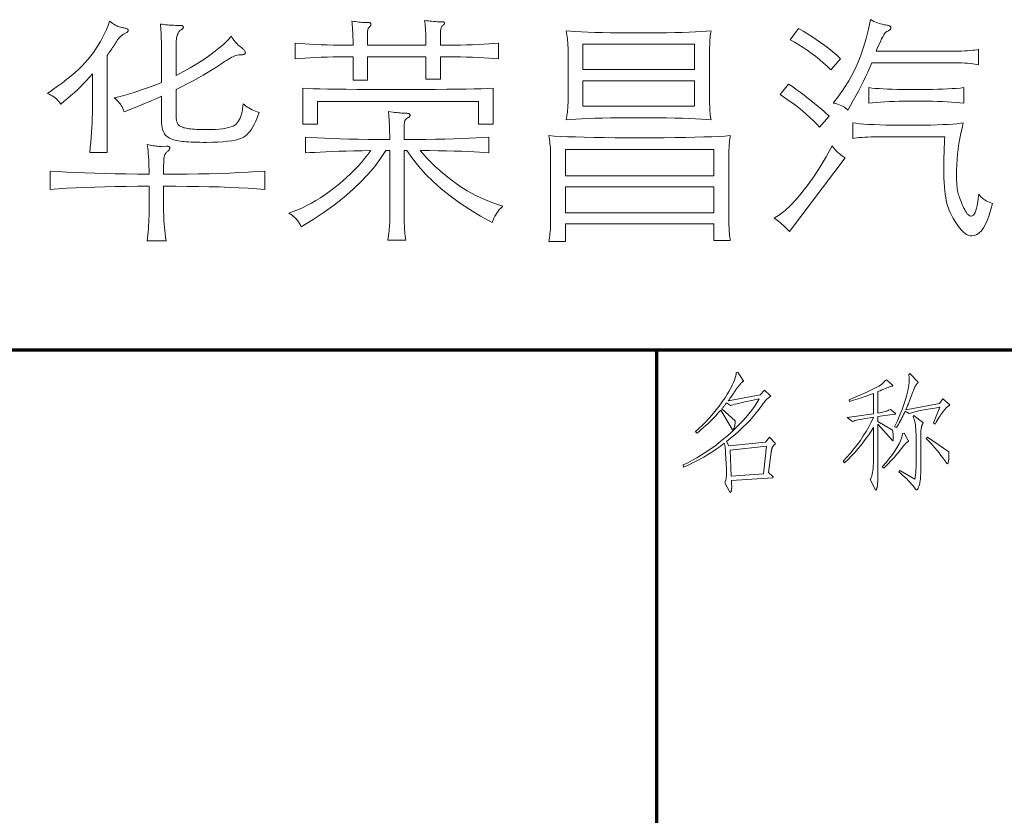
# Model space of a CAD drawing. Extents: x 0 to 1189, y 0 to 841.
# Tile 116 of 129: x 1097 to 1123, y 51 to 72. Entities that reach past the tile are written whole.
import ezdxf

# ---------------------------------------------------------------- set-up
doc = ezdxf.new("R2010")
doc.units = 0

msp = doc.modelspace()

# ---------------------------------------------------------------- linework, layer by layer
at = {"color": 5, "lineweight": 70}
for p, q in [((1064, 63.5), (1169, 63.5)), ((1114, 20), (1114, 63.5))]:
    msp.add_line(p, q, dxfattribs=at)
at = {"color": 7, "lineweight": 13}
for points in [[(1098.653, 71.009), (1098.574, 70.919), (1098.493, 70.831), (1098.411, 70.745), (1098.327, 70.66), (1098.242, 70.577), (1098.155, 70.496), (1098.067, 70.417), (1097.977, 70.339), (1097.886, 70.263), (1097.794, 70.189), (1097.767, 70.226), (1097.737, 70.261), (1097.706, 70.295), (1097.672, 70.326), (1097.636, 70.356), (1097.599, 70.384), (1097.559, 70.41), (1097.517, 70.434), (1097.473, 70.457), (1097.427, 70.477), (1097.57, 70.575), (1097.706, 70.672), (1097.835, 70.768), (1097.957, 70.863), (1098.072, 70.957), (1098.179, 71.05), (1098.28, 71.142), (1098.373, 71.233), (1098.459, 71.323), (1098.538, 71.412), (1098.612, 71.502), (1098.682, 71.595), (1098.749, 71.691), (1098.812, 71.79), (1098.872, 71.892), (1098.928, 71.996), (1098.981, 72.104), (1099.031, 72.215), (1099.077, 72.329), (1099.119, 72.445), (1099.16, 72.414), (1099.2, 72.385), (1099.239, 72.36), (1099.277, 72.338), (1099.313, 72.318), (1099.348, 72.302), (1099.382, 72.288), (1099.415, 72.277), (1099.446, 72.27), (1099.476, 72.265), (1099.505, 72.261), (1099.53, 72.257), (1099.552, 72.252), (1099.571, 72.246), (1099.587, 72.239), (1099.6, 72.232), (1099.611, 72.224), (1099.618, 72.215), (1099.623, 72.206), (1099.624, 72.196), (1099.623, 72.185), (1099.62, 72.175), (1099.614, 72.165), (1099.607, 72.155), (1099.597, 72.145), (1099.585, 72.135), (1099.571, 72.126), (1099.555, 72.116), (1099.536, 72.107), (1099.516, 72.098), (1099.494, 72.087), (1099.472, 72.074), (1099.45, 72.058), (1099.428, 72.039), (1099.406, 72.017), (1099.384, 71.993), (1099.361, 71.966), (1099.338, 71.936), (1099.316, 71.903), (1099.293, 71.868), (1099.27, 71.831), (1099.246, 71.795), (1099.223, 71.759), (1099.199, 71.723), (1099.176, 71.688), (1099.151, 71.652), (1099.127, 71.617), (1099.103, 71.582), (1099.078, 71.548), (1099.053, 71.514), (1099.053, 68.87), (1098.581, 68.87), (1098.595, 69.007), (1098.607, 69.144), (1098.618, 69.279), (1098.627, 69.413), (1098.635, 69.546), (1098.642, 69.678), (1098.647, 69.809), (1098.65, 69.939), (1098.652, 70.067), (1098.653, 70.195)], [(1100.929, 70.582), (1100.929, 69.867), (1100.93, 69.838), (1100.931, 69.81), (1100.934, 69.784), (1100.937, 69.759), (1100.942, 69.735), (1100.947, 69.713), (1100.953, 69.693), (1100.961, 69.674), (1100.969, 69.657), (1100.979, 69.641), (1100.99, 69.626), (1101.003, 69.612), (1101.019, 69.599), (1101.038, 69.587), (1101.059, 69.575), (1101.083, 69.565), (1101.109, 69.555), (1101.137, 69.545), (1101.168, 69.537), (1101.202, 69.529), (1101.238, 69.523), (1101.279, 69.516), (1101.324, 69.511), (1101.374, 69.506), (1101.427, 69.502), (1101.485, 69.499), (1101.546, 69.497), (1101.612, 69.495), (1101.682, 69.494), (1101.756, 69.493), (1101.88, 69.495), (1101.994, 69.499), (1102.098, 69.507), (1102.193, 69.518), (1102.278, 69.531), (1102.354, 69.548), (1102.42, 69.567), (1102.476, 69.59), (1102.522, 69.616), (1102.559, 69.644), (1102.59, 69.677), (1102.619, 69.715), (1102.644, 69.757), (1102.667, 69.805), (1102.688, 69.857), (1102.706, 69.915), (1102.722, 69.978), (1102.735, 70.045), (1102.745, 70.118), (1102.753, 70.195), (1102.789, 70.165), (1102.827, 70.135), (1102.866, 70.108), (1102.907, 70.082), (1102.95, 70.057), (1102.994, 70.035), (1103.039, 70.013), (1103.087, 69.994), (1103.135, 69.976), (1103.186, 69.959), (1103.155, 69.869), (1103.123, 69.784), (1103.089, 69.706), (1103.054, 69.633), (1103.018, 69.566), (1102.98, 69.505), (1102.941, 69.45), (1102.9, 69.401), (1102.859, 69.357), (1102.815, 69.32), (1102.765, 69.287), (1102.703, 69.257), (1102.628, 69.231), (1102.54, 69.208), (1102.441, 69.189), (1102.328, 69.174), (1102.204, 69.161), (1102.067, 69.153), (1101.918, 69.147), (1101.756, 69.146), (1101.664, 69.146), (1101.576, 69.147), (1101.493, 69.149), (1101.414, 69.151), (1101.34, 69.154), (1101.271, 69.158), (1101.206, 69.162), (1101.145, 69.167), (1101.089, 69.172), (1101.038, 69.179), (1100.99, 69.186), (1100.944, 69.195), (1100.9, 69.205), (1100.859, 69.217), (1100.82, 69.231), (1100.784, 69.246), (1100.75, 69.263), (1100.718, 69.281), (1100.688, 69.301), (1100.66, 69.323), (1100.635, 69.348), (1100.613, 69.378), (1100.594, 69.413), (1100.576, 69.453), (1100.562, 69.498), (1100.55, 69.549), (1100.541, 69.604), (1100.534, 69.665), (1100.531, 69.731), (1100.529, 69.802), (1100.529, 70.399), (1100.445, 70.36), (1100.356, 70.321), (1100.264, 70.281), (1100.168, 70.24), (1100.068, 70.199), (1099.965, 70.156), (1099.857, 70.113), (1099.746, 70.069), (1099.631, 70.024), (1099.512, 69.979), (1099.498, 70.024), (1099.481, 70.067), (1099.461, 70.109), (1099.438, 70.15), (1099.412, 70.189), (1099.384, 70.226), (1099.353, 70.262), (1099.319, 70.296), (1099.283, 70.328), (1099.244, 70.359), (1099.373, 70.389), (1099.503, 70.422), (1099.632, 70.458), (1099.761, 70.496), (1099.89, 70.536), (1100.018, 70.58), (1100.146, 70.626), (1100.274, 70.674), (1100.402, 70.725), (1100.529, 70.779), (1100.529, 71.579), (1100.529, 71.688), (1100.528, 71.789), (1100.527, 71.884), (1100.525, 71.973), (1100.523, 72.055), (1100.52, 72.13), (1100.516, 72.199), (1100.512, 72.262), (1100.508, 72.317), (1100.503, 72.366), (1100.547, 72.359), (1100.594, 72.352), (1100.642, 72.346), (1100.692, 72.341), (1100.744, 72.337), (1100.798, 72.333), (1100.854, 72.331), (1100.912, 72.329), (1100.972, 72.327), (1101.034, 72.327), (1101.052, 72.327), (1101.067, 72.325), (1101.081, 72.323), (1101.093, 72.32), (1101.103, 72.316), (1101.111, 72.312), (1101.118, 72.306), (1101.122, 72.3), (1101.125, 72.293), (1101.126, 72.284), (1101.126, 72.276), (1101.124, 72.268), (1101.121, 72.26), (1101.118, 72.253), (1101.113, 72.246), (1101.107, 72.239), (1101.1, 72.233), (1101.093, 72.227), (1101.084, 72.221), (1101.074, 72.216), (1101.046, 72.199), (1101.022, 72.178), (1101, 72.152), (1100.981, 72.121), (1100.965, 72.086), (1100.953, 72.046), (1100.942, 72.002), (1100.935, 71.953), (1100.931, 71.9), (1100.929, 71.842), (1100.929, 70.969), (1101.126, 71.072), (1101.313, 71.176), (1101.489, 71.28), (1101.655, 71.385), (1101.81, 71.491), (1101.955, 71.597), (1102.09, 71.705), (1102.214, 71.813), (1102.328, 71.922), (1102.432, 72.032), (1102.456, 71.992), (1102.48, 71.955), (1102.506, 71.919), (1102.532, 71.885), (1102.559, 71.853), (1102.587, 71.823), (1102.616, 71.795), (1102.646, 71.77), (1102.676, 71.746), (1102.707, 71.724), (1102.727, 71.709), (1102.745, 71.695), (1102.76, 71.681), (1102.774, 71.667), (1102.786, 71.654), (1102.795, 71.641), (1102.802, 71.627), (1102.808, 71.614), (1102.811, 71.602), (1102.812, 71.589), (1102.811, 71.577), (1102.806, 71.567), (1102.799, 71.557), (1102.788, 71.549), (1102.775, 71.542), (1102.759, 71.537), (1102.74, 71.532), (1102.718, 71.529), (1102.692, 71.527), (1102.664, 71.527), (1102.634, 71.525), (1102.6, 71.519), (1102.565, 71.51), (1102.527, 71.497), (1102.486, 71.481), (1102.444, 71.461), (1102.398, 71.437), (1102.351, 71.409), (1102.3, 71.378), (1102.248, 71.343), (1102.145, 71.273), (1102.036, 71.201), (1101.92, 71.129), (1101.798, 71.055), (1101.669, 70.979), (1101.534, 70.902), (1101.392, 70.824), (1101.245, 70.745), (1101.09, 70.664)], [(1106.131, 71.474), (1106.131, 70.838), (1105.744, 70.838), (1105.744, 71.474), (1105.557, 71.474), (1105.376, 71.472), (1105.202, 71.47), (1105.035, 71.466), (1104.873, 71.461), (1104.718, 71.455), (1104.57, 71.449), (1104.428, 71.441), (1104.292, 71.432), (1104.163, 71.422), (1104.163, 71.842), (1104.292, 71.832), (1104.428, 71.823), (1104.57, 71.815), (1104.718, 71.808), (1104.873, 71.802), (1105.035, 71.798), (1105.202, 71.794), (1105.376, 71.791), (1105.557, 71.79), (1105.744, 71.789), (1105.743, 71.865), (1105.741, 71.939), (1105.738, 72.011), (1105.736, 72.08), (1105.733, 72.147), (1105.729, 72.211), (1105.725, 72.273), (1105.721, 72.333), (1105.716, 72.39), (1105.711, 72.445), (1105.76, 72.438), (1105.807, 72.431), (1105.855, 72.425), (1105.901, 72.42), (1105.947, 72.416), (1105.993, 72.412), (1106.038, 72.409), (1106.083, 72.407), (1106.127, 72.406), (1106.17, 72.406), (1106.182, 72.405), (1106.192, 72.404), (1106.201, 72.402), (1106.208, 72.399), (1106.215, 72.395), (1106.22, 72.39), (1106.224, 72.385), (1106.227, 72.379), (1106.229, 72.371), (1106.229, 72.363), (1106.229, 72.355), (1106.228, 72.347), (1106.226, 72.339), (1106.223, 72.332), (1106.22, 72.325), (1106.215, 72.318), (1106.21, 72.312), (1106.204, 72.305), (1106.198, 72.3), (1106.19, 72.294), (1106.179, 72.284), (1106.169, 72.271), (1106.16, 72.257), (1106.152, 72.24), (1106.146, 72.221), (1106.141, 72.199), (1106.136, 72.175), (1106.133, 72.149), (1106.132, 72.121), (1106.131, 72.091), (1106.131, 71.789), (1107.725, 71.789), (1107.725, 71.875), (1107.724, 71.957), (1107.722, 72.035), (1107.719, 72.108), (1107.715, 72.178), (1107.711, 72.243), (1107.706, 72.305), (1107.7, 72.362), (1107.693, 72.416), (1107.686, 72.465), (1107.738, 72.457), (1107.789, 72.451), (1107.839, 72.445), (1107.888, 72.44), (1107.937, 72.435), (1107.984, 72.432), (1108.031, 72.429), (1108.076, 72.427), (1108.121, 72.426), (1108.165, 72.425), (1108.177, 72.425), (1108.188, 72.424), (1108.198, 72.423), (1108.207, 72.42), (1108.214, 72.417), (1108.22, 72.414), (1108.224, 72.409), (1108.228, 72.405), (1108.229, 72.399), (1108.23, 72.393), (1108.23, 72.386), (1108.229, 72.38), (1108.227, 72.374), (1108.224, 72.368), (1108.22, 72.362), (1108.216, 72.356), (1108.211, 72.35), (1108.205, 72.344), (1108.198, 72.339), (1108.191, 72.334), (1108.177, 72.323), (1108.165, 72.311), (1108.154, 72.296), (1108.145, 72.279), (1108.137, 72.26), (1108.13, 72.238), (1108.125, 72.215), (1108.122, 72.189), (1108.119, 72.161), (1108.119, 72.13), (1108.119, 71.789), (1108.306, 71.79), (1108.486, 71.791), (1108.66, 71.794), (1108.828, 71.798), (1108.99, 71.802), (1109.144, 71.808), (1109.293, 71.815), (1109.435, 71.823), (1109.57, 71.832), (1109.699, 71.842), (1109.699, 71.422), (1109.57, 71.432), (1109.435, 71.441), (1109.293, 71.449), (1109.144, 71.455), (1108.99, 71.461), (1108.828, 71.466), (1108.66, 71.47), (1108.486, 71.472), (1108.306, 71.474), (1108.119, 71.474), (1108.119, 70.864), (1107.725, 70.864), (1107.725, 71.474)], [(1119.972, 71.625), (1121.979, 71.625), (1122.089, 71.626), (1122.193, 71.627), (1122.288, 71.63), (1122.377, 71.634), (1122.458, 71.638), (1122.532, 71.644), (1122.598, 71.651), (1122.657, 71.659), (1122.709, 71.668), (1122.753, 71.678), (1122.753, 71.258), (1122.709, 71.268), (1122.657, 71.277), (1122.598, 71.285), (1122.532, 71.291), (1122.458, 71.297), (1122.377, 71.302), (1122.288, 71.306), (1122.193, 71.308), (1122.089, 71.31), (1121.979, 71.31), (1119.854, 71.31), (1119.799, 71.182), (1119.741, 71.053), (1119.682, 70.925), (1119.62, 70.796), (1119.555, 70.668), (1119.489, 70.539), (1119.419, 70.41), (1119.348, 70.282), (1119.274, 70.153), (1119.198, 70.025), (1119.17, 70.051), (1119.14, 70.076), (1119.107, 70.1), (1119.071, 70.121), (1119.032, 70.141), (1118.991, 70.159), (1118.947, 70.176), (1118.9, 70.191), (1118.85, 70.204), (1118.798, 70.215), (1118.951, 70.411), (1119.092, 70.614), (1119.223, 70.824), (1119.341, 71.041), (1119.449, 71.264), (1119.545, 71.495), (1119.629, 71.732), (1119.702, 71.976), (1119.764, 72.227), (1119.814, 72.485), (1119.863, 72.461), (1119.91, 72.439), (1119.956, 72.419), (1120.002, 72.401), (1120.047, 72.384), (1120.091, 72.37), (1120.135, 72.358), (1120.177, 72.348), (1120.219, 72.34), (1120.26, 72.334), (1120.282, 72.331), (1120.301, 72.327), (1120.317, 72.322), (1120.332, 72.317), (1120.344, 72.311), (1120.354, 72.304), (1120.362, 72.296), (1120.367, 72.287), (1120.371, 72.278), (1120.372, 72.268), (1120.371, 72.258), (1120.369, 72.248), (1120.364, 72.238), (1120.358, 72.228), (1120.351, 72.219), (1120.341, 72.21), (1120.33, 72.201), (1120.317, 72.193), (1120.303, 72.184), (1120.287, 72.176), (1120.262, 72.165), (1120.236, 72.144), (1120.209, 72.113), (1120.18, 72.072), (1120.149, 72.022), (1120.117, 71.962), (1120.083, 71.892), (1120.047, 71.813), (1120.01, 71.724)], [(1115.479, 69.756), (1115.355, 69.767), (1115.215, 69.777), (1115.059, 69.786), (1114.886, 69.794), (1114.697, 69.8), (1114.492, 69.805), (1114.27, 69.809), (1114.032, 69.812), (1113.778, 69.814), (1113.507, 69.815), (1113.237, 69.814), (1112.982, 69.812), (1112.745, 69.809), (1112.523, 69.805), (1112.318, 69.8), (1112.129, 69.794), (1111.956, 69.786), (1111.8, 69.777), (1111.66, 69.767), (1111.536, 69.756), (1111.546, 69.812), (1111.555, 69.866), (1111.563, 69.92), (1111.57, 69.972), (1111.576, 70.023), (1111.58, 70.073), (1111.584, 70.122), (1111.587, 70.169), (1111.588, 70.216), (1111.589, 70.261), (1111.589, 71.678), (1111.588, 71.723), (1111.587, 71.769), (1111.584, 71.817), (1111.58, 71.866), (1111.576, 71.915), (1111.57, 71.967), (1111.563, 72.019), (1111.555, 72.072), (1111.546, 72.127), (1111.536, 72.183), (1111.66, 72.172), (1111.8, 72.162), (1111.956, 72.153), (1112.129, 72.145), (1112.318, 72.139), (1112.523, 72.133), (1112.745, 72.129), (1112.982, 72.126), (1113.237, 72.124), (1113.507, 72.124), (1113.778, 72.124), (1114.032, 72.126), (1114.27, 72.129), (1114.492, 72.133), (1114.697, 72.139), (1114.886, 72.145), (1115.059, 72.153), (1115.215, 72.162), (1115.355, 72.172), (1115.479, 72.183), (1115.471, 72.141), (1115.464, 72.098), (1115.458, 72.052), (1115.453, 72.004), (1115.449, 71.955), (1115.445, 71.903), (1115.443, 71.85), (1115.441, 71.794), (1115.44, 71.737), (1115.439, 71.678), (1115.439, 70.261), (1115.44, 70.201), (1115.441, 70.144), (1115.443, 70.089), (1115.445, 70.035), (1115.449, 69.984), (1115.453, 69.934), (1115.458, 69.887), (1115.464, 69.841), (1115.471, 69.797)], [(1119.001, 71.422), (1118.739, 71.12), (1118.635, 71.218), (1118.531, 71.312), (1118.424, 71.403), (1118.316, 71.49), (1118.206, 71.573), (1118.094, 71.652), (1117.98, 71.728), (1117.865, 71.8), (1117.749, 71.869), (1117.63, 71.934), (1117.86, 72.242), (1117.983, 72.172), (1118.105, 72.1), (1118.224, 72.025), (1118.341, 71.947), (1118.457, 71.866), (1118.57, 71.783), (1118.681, 71.697), (1118.79, 71.608), (1118.896, 71.516)], [(1111.995, 71.127), (1115.032, 71.127), (1115.032, 71.815), (1111.995, 71.815)], [(1115.032, 70.818), (1111.995, 70.818), (1111.995, 70.13), (1115.032, 70.13)], [(1118.693, 69.861), (1118.43, 69.559), (1118.349, 69.647), (1118.261, 69.735), (1118.168, 69.824), (1118.069, 69.913), (1117.965, 70.002), (1117.854, 70.091), (1117.738, 70.181), (1117.616, 70.271), (1117.488, 70.361), (1117.354, 70.451), (1117.584, 70.733), (1117.69, 70.662), (1117.796, 70.587), (1117.904, 70.509), (1118.013, 70.427), (1118.124, 70.341), (1118.235, 70.252), (1118.348, 70.16), (1118.462, 70.064), (1118.577, 69.964)], [(1109.549, 69.644), (1109.149, 69.644), (1109.149, 70.261), (1104.773, 70.261), (1104.773, 69.638), (1104.373, 69.638), (1104.373, 70.622), (1104.499, 70.614), (1104.653, 70.607), (1104.836, 70.602), (1105.047, 70.596), (1105.287, 70.592), (1105.556, 70.589), (1105.853, 70.586), (1106.178, 70.584), (1106.532, 70.583), (1106.915, 70.582), (1107.298, 70.583), (1107.655, 70.584), (1107.985, 70.586), (1108.289, 70.589), (1108.566, 70.592), (1108.816, 70.596), (1109.039, 70.602), (1109.235, 70.607), (1109.405, 70.614), (1109.549, 70.622)], [(1122.353, 70.215), (1122.249, 70.225), (1122.139, 70.234), (1122.023, 70.242), (1121.902, 70.249), (1121.774, 70.254), (1121.641, 70.259), (1121.501, 70.263), (1121.356, 70.265), (1121.205, 70.267), (1121.048, 70.267), (1120.891, 70.267), (1120.74, 70.265), (1120.596, 70.263), (1120.459, 70.259), (1120.328, 70.254), (1120.203, 70.249), (1120.085, 70.242), (1119.973, 70.234), (1119.867, 70.225), (1119.768, 70.215), (1119.768, 70.635), (1119.852, 70.625), (1119.945, 70.616), (1120.047, 70.608), (1120.158, 70.601), (1120.278, 70.595), (1120.408, 70.591), (1120.548, 70.587), (1120.696, 70.584), (1120.854, 70.583), (1121.021, 70.582), (1121.189, 70.583), (1121.35, 70.584), (1121.502, 70.587), (1121.647, 70.591), (1121.784, 70.595), (1121.913, 70.601), (1122.035, 70.608), (1122.149, 70.616), (1122.255, 70.625), (1122.353, 70.635)], [(1107.207, 68.923), (1107.135, 68.923), (1107.135, 67.053), (1107.135, 66.997), (1107.136, 66.94), (1107.138, 66.883), (1107.141, 66.827), (1107.145, 66.77), (1107.149, 66.712), (1107.154, 66.655), (1107.16, 66.598), (1107.167, 66.54), (1107.174, 66.483), (1106.689, 66.483), (1106.699, 66.547), (1106.708, 66.61), (1106.715, 66.672), (1106.722, 66.731), (1106.728, 66.789), (1106.733, 66.845), (1106.736, 66.9), (1106.739, 66.953), (1106.741, 67.004), (1106.741, 67.053), (1106.741, 68.923), (1106.63, 68.923), (1106.492, 68.707), (1106.334, 68.493), (1106.156, 68.281), (1105.957, 68.07), (1105.738, 67.862), (1105.498, 67.655), (1105.237, 67.449), (1104.957, 67.246), (1104.656, 67.044), (1104.334, 66.843), (1104.312, 66.892), (1104.286, 66.938), (1104.259, 66.982), (1104.229, 67.023), (1104.196, 67.061), (1104.161, 67.098), (1104.123, 67.131), (1104.082, 67.162), (1104.039, 67.191), (1103.993, 67.217), (1104.116, 67.262), (1104.239, 67.312), (1104.362, 67.366), (1104.485, 67.427), (1104.608, 67.492), (1104.73, 67.562), (1104.853, 67.638), (1104.975, 67.719), (1105.097, 67.805), (1105.219, 67.896), (1105.339, 67.991), (1105.455, 68.087), (1105.566, 68.185), (1105.673, 68.285), (1105.775, 68.387), (1105.873, 68.491), (1105.967, 68.596), (1106.057, 68.703), (1106.142, 68.812), (1106.223, 68.923), (1105.987, 68.918), (1105.764, 68.914), (1105.554, 68.909), (1105.357, 68.903), (1105.173, 68.896), (1105.003, 68.89), (1104.845, 68.882), (1104.701, 68.874), (1104.57, 68.866), (1104.452, 68.857), (1104.452, 69.29), (1104.607, 69.278), (1104.779, 69.266), (1104.966, 69.257), (1105.171, 69.248), (1105.391, 69.241), (1105.629, 69.235), (1105.882, 69.23), (1106.152, 69.227), (1106.438, 69.225), (1106.741, 69.224), (1106.738, 69.336), (1106.735, 69.44), (1106.732, 69.535), (1106.729, 69.623), (1106.725, 69.703), (1106.721, 69.775), (1106.716, 69.84), (1106.712, 69.896), (1106.707, 69.945), (1106.702, 69.985), (1106.764, 69.977), (1106.823, 69.969), (1106.878, 69.962), (1106.929, 69.956), (1106.976, 69.951), (1107.02, 69.947), (1107.06, 69.944), (1107.096, 69.941), (1107.129, 69.94), (1107.158, 69.939), (1107.183, 69.939), (1107.206, 69.937), (1107.226, 69.935), (1107.244, 69.932), (1107.259, 69.927), (1107.271, 69.922), (1107.28, 69.915), (1107.287, 69.908), (1107.291, 69.9), (1107.292, 69.89), (1107.291, 69.88), (1107.289, 69.871), (1107.285, 69.862), (1107.28, 69.852), (1107.272, 69.843), (1107.264, 69.835), (1107.254, 69.826), (1107.242, 69.818), (1107.228, 69.81), (1107.213, 69.802), (1107.198, 69.793), (1107.185, 69.782), (1107.173, 69.769), (1107.163, 69.754), (1107.154, 69.738), (1107.147, 69.719), (1107.142, 69.698), (1107.138, 69.676), (1107.135, 69.651), (1107.135, 69.625), (1107.135, 69.224), (1107.434, 69.225), (1107.718, 69.227), (1107.987, 69.23), (1108.24, 69.235), (1108.478, 69.241), (1108.7, 69.248), (1108.908, 69.257), (1109.099, 69.266), (1109.276, 69.278), (1109.437, 69.29), (1109.437, 68.857), (1109.317, 68.868), (1109.182, 68.879), (1109.032, 68.888), (1108.867, 68.896), (1108.688, 68.903), (1108.493, 68.909), (1108.284, 68.914), (1108.06, 68.918), (1107.821, 68.921), (1107.568, 68.923), (1107.766, 68.702), (1107.97, 68.497), (1108.181, 68.307), (1108.397, 68.132), (1108.619, 67.973), (1108.847, 67.829), (1109.081, 67.701), (1109.32, 67.588), (1109.566, 67.49), (1109.818, 67.407), (1109.784, 67.381), (1109.751, 67.35), (1109.719, 67.316), (1109.688, 67.277), (1109.659, 67.235), (1109.63, 67.189), (1109.601, 67.14), (1109.574, 67.086), (1109.548, 67.029), (1109.522, 66.968), (1109.21, 67.141), (1108.916, 67.319), (1108.639, 67.502), (1108.38, 67.69), (1108.14, 67.883), (1107.917, 68.081), (1107.713, 68.284), (1107.526, 68.492), (1107.358, 68.705)], [(1122.34, 69.677), (1122.305, 69.536), (1122.274, 69.395), (1122.246, 69.254), (1122.222, 69.111), (1122.202, 68.969), (1122.186, 68.825), (1122.173, 68.682), (1122.163, 68.537), (1122.158, 68.392), (1122.156, 68.247), (1122.156, 68.194), (1122.157, 68.144), (1122.159, 68.096), (1122.161, 68.05), (1122.164, 68.007), (1122.167, 67.966), (1122.171, 67.927), (1122.175, 67.89), (1122.18, 67.856), (1122.186, 67.824), (1122.193, 67.792), (1122.201, 67.758), (1122.211, 67.721), (1122.223, 67.683), (1122.237, 67.642), (1122.253, 67.599), (1122.27, 67.554), (1122.29, 67.506), (1122.311, 67.456), (1122.333, 67.404), (1122.357, 67.354), (1122.38, 67.309), (1122.403, 67.269), (1122.426, 67.234), (1122.448, 67.205), (1122.47, 67.181), (1122.492, 67.162), (1122.514, 67.149), (1122.535, 67.141), (1122.556, 67.138), (1122.585, 67.144), (1122.613, 67.162), (1122.638, 67.192), (1122.661, 67.234), (1122.682, 67.288), (1122.702, 67.353), (1122.719, 67.431), (1122.735, 67.521), (1122.748, 67.622), (1122.76, 67.735), (1122.788, 67.699), (1122.819, 67.665), (1122.851, 67.633), (1122.886, 67.604), (1122.922, 67.578), (1122.96, 67.554), (1123.001, 67.533), (1123.043, 67.515), (1123.087, 67.499), (1123.134, 67.486), (1123.09, 67.318), (1123.044, 67.167), (1122.995, 67.035), (1122.944, 66.919), (1122.889, 66.822), (1122.832, 66.742), (1122.772, 66.68), (1122.709, 66.636), (1122.644, 66.609), (1122.576, 66.601), (1122.539, 66.603), (1122.502, 66.611), (1122.465, 66.624), (1122.428, 66.642), (1122.391, 66.665), (1122.354, 66.693), (1122.317, 66.726), (1122.28, 66.764), (1122.243, 66.808), (1122.205, 66.856), (1122.169, 66.908), (1122.134, 66.961), (1122.101, 67.015), (1122.069, 67.069), (1122.039, 67.125), (1122.01, 67.182), (1121.984, 67.24), (1121.959, 67.299), (1121.935, 67.359), (1121.913, 67.421), (1121.894, 67.486), (1121.876, 67.56), (1121.86, 67.642), (1121.846, 67.732), (1121.835, 67.831), (1121.825, 67.937), (1121.818, 68.051), (1121.813, 68.174), (1121.81, 68.305), (1121.808, 68.444), (1121.809, 68.52), (1121.81, 68.598), (1121.811, 68.678), (1121.813, 68.76), (1121.815, 68.844), (1121.818, 68.93), (1121.821, 69.019), (1121.825, 69.109), (1121.83, 69.202), (1121.835, 69.297), (1120.149, 69.297), (1120.037, 69.296), (1119.932, 69.295), (1119.833, 69.292), (1119.742, 69.289), (1119.657, 69.285), (1119.579, 69.28), (1119.508, 69.274), (1119.444, 69.267), (1119.386, 69.259), (1119.336, 69.251), (1119.336, 69.677), (1119.42, 69.665), (1119.52, 69.653), (1119.634, 69.644), (1119.763, 69.635), (1119.907, 69.628), (1120.066, 69.622), (1120.239, 69.617), (1120.427, 69.614), (1120.63, 69.612), (1120.848, 69.611), (1121.065, 69.612), (1121.267, 69.614), (1121.454, 69.617), (1121.626, 69.622), (1121.783, 69.628), (1121.925, 69.635), (1122.051, 69.644), (1122.163, 69.653), (1122.259, 69.665)], [(1111.523, 66.929), (1111.523, 66.45), (1111.064, 66.45), (1111.074, 66.506), (1111.083, 66.56), (1111.091, 66.614), (1111.098, 66.666), (1111.103, 66.717), (1111.108, 66.767), (1111.112, 66.816), (1111.114, 66.863), (1111.116, 66.91), (1111.116, 66.955), (1111.116, 68.824), (1111.116, 68.869), (1111.114, 68.916), (1111.112, 68.963), (1111.108, 69.012), (1111.103, 69.062), (1111.098, 69.113), (1111.091, 69.165), (1111.083, 69.219), (1111.074, 69.274), (1111.064, 69.329), (1111.214, 69.318), (1111.385, 69.308), (1111.578, 69.299), (1111.793, 69.292), (1112.03, 69.285), (1112.288, 69.28), (1112.568, 69.276), (1112.869, 69.273), (1113.192, 69.271), (1113.537, 69.27), (1113.881, 69.271), (1114.204, 69.273), (1114.505, 69.276), (1114.785, 69.28), (1115.042, 69.285), (1115.278, 69.292), (1115.492, 69.299), (1115.684, 69.308), (1115.855, 69.318), (1116.003, 69.329), (1115.996, 69.288), (1115.989, 69.244), (1115.983, 69.199), (1115.978, 69.151), (1115.974, 69.101), (1115.97, 69.05), (1115.967, 68.996), (1115.965, 68.941), (1115.964, 68.884), (1115.964, 68.824), (1115.964, 67.001), (1115.964, 66.939), (1115.965, 66.879), (1115.967, 66.821), (1115.97, 66.766), (1115.974, 66.712), (1115.978, 66.661), (1115.983, 66.611), (1115.989, 66.564), (1115.996, 66.519), (1116.003, 66.476), (1115.557, 66.476), (1115.557, 66.929)], [(1100.588, 68.28), (1100.916, 68.281), (1101.232, 68.283), (1101.536, 68.288), (1101.829, 68.293), (1102.11, 68.301), (1102.38, 68.311), (1102.638, 68.322), (1102.885, 68.334), (1103.12, 68.349), (1103.343, 68.365), (1103.343, 67.867), (1103.12, 67.883), (1102.885, 67.897), (1102.638, 67.91), (1102.38, 67.921), (1102.11, 67.931), (1101.829, 67.938), (1101.536, 67.944), (1101.232, 67.948), (1100.916, 67.951), (1100.588, 67.952), (1100.588, 67.348), (1100.589, 67.266), (1100.591, 67.183), (1100.594, 67.098), (1100.599, 67.013), (1100.605, 66.925), (1100.612, 66.837), (1100.62, 66.747), (1100.63, 66.656), (1100.641, 66.563), (1100.654, 66.469), (1100.142, 66.469), (1100.152, 66.549), (1100.161, 66.631), (1100.169, 66.714), (1100.176, 66.799), (1100.182, 66.886), (1100.186, 66.975), (1100.19, 67.065), (1100.193, 67.158), (1100.194, 67.252), (1100.195, 67.348), (1100.195, 67.952), (1099.877, 67.95), (1099.57, 67.946), (1099.274, 67.941), (1098.989, 67.935), (1098.714, 67.927), (1098.45, 67.918), (1098.196, 67.907), (1097.953, 67.895), (1097.72, 67.882), (1097.499, 67.867), (1097.499, 68.365), (1097.72, 68.35), (1097.953, 68.337), (1098.196, 68.324), (1098.45, 68.314), (1098.714, 68.304), (1098.989, 68.297), (1099.274, 68.29), (1099.57, 68.285), (1099.877, 68.282), (1100.195, 68.28), (1100.193, 68.389), (1100.191, 68.493), (1100.187, 68.589), (1100.183, 68.68), (1100.178, 68.764), (1100.173, 68.841), (1100.166, 68.912), (1100.159, 68.977), (1100.151, 69.035), (1100.142, 69.087), (1100.185, 69.077), (1100.227, 69.068), (1100.268, 69.06), (1100.308, 69.053), (1100.347, 69.047), (1100.385, 69.043), (1100.423, 69.039), (1100.459, 69.036), (1100.495, 69.035), (1100.529, 69.034), (1100.667, 69.041), (1100.684, 69.04), (1100.7, 69.039), (1100.714, 69.037), (1100.726, 69.033), (1100.736, 69.029), (1100.744, 69.024), (1100.751, 69.018), (1100.755, 69.011), (1100.758, 69.004), (1100.759, 68.995), (1100.758, 68.986), (1100.756, 68.976), (1100.752, 68.966), (1100.747, 68.957), (1100.741, 68.946), (1100.733, 68.936), (1100.724, 68.926), (1100.713, 68.915), (1100.7, 68.904), (1100.687, 68.893), (1100.673, 68.882), (1100.66, 68.869), (1100.649, 68.856), (1100.638, 68.842), (1100.629, 68.827), (1100.621, 68.811), (1100.615, 68.794), (1100.609, 68.777), (1100.605, 68.758), (1100.601, 68.739), (1100.599, 68.717), (1100.597, 68.689), (1100.595, 68.656), (1100.593, 68.618), (1100.592, 68.575), (1100.59, 68.526), (1100.589, 68.473), (1100.589, 68.414), (1100.588, 68.349)], [(1111.523, 68.234), (1115.557, 68.234), (1115.557, 68.955), (1111.523, 68.955)], [(1119.126, 68.726), (1117.61, 66.719), (1117.555, 66.775), (1117.503, 66.828), (1117.454, 66.875), (1117.408, 66.918), (1117.364, 66.956), (1117.324, 66.99), (1117.286, 67.019), (1117.251, 67.044), (1117.219, 67.064), (1117.191, 67.079), (1117.341, 67.176), (1117.493, 67.295), (1117.647, 67.436), (1117.802, 67.6), (1117.96, 67.786), (1118.119, 67.995), (1118.279, 68.226), (1118.442, 68.48), (1118.606, 68.755), (1118.771, 69.054), (1118.797, 69.016), (1118.825, 68.98), (1118.856, 68.944), (1118.888, 68.91), (1118.922, 68.877), (1118.959, 68.844), (1118.997, 68.813), (1119.038, 68.783), (1119.081, 68.754)], [(1115.557, 67.932), (1111.523, 67.932), (1111.523, 67.23), (1115.557, 67.23)], [(1117.216, 60.966), (1117.218, 60.964), (1117.22, 60.962), (1117.222, 60.96), (1117.223, 60.958), (1117.224, 60.956), (1117.225, 60.953), (1117.226, 60.951), (1117.226, 60.949), (1117.227, 60.947), (1117.227, 60.945), (1117.226, 60.943), (1117.225, 60.94), (1117.224, 60.937), (1117.221, 60.934), (1117.218, 60.93), (1117.214, 60.926), (1117.21, 60.922), (1117.204, 60.917), (1117.199, 60.912), (1117.192, 60.907), (1117.185, 60.901), (1117.179, 60.895), (1117.173, 60.888), (1117.167, 60.881), (1117.162, 60.874), (1117.157, 60.866), (1117.153, 60.858), (1117.149, 60.849), (1117.145, 60.84), (1117.142, 60.831), (1117.139, 60.821), (1117.136, 60.81), (1117.133, 60.8), (1117.13, 60.789), (1117.127, 60.778), (1117.125, 60.766), (1117.122, 60.754), (1117.12, 60.742), (1117.118, 60.729), (1117.116, 60.716), (1117.039, 60.158), (1117.157, 60.054), (1117.16, 60.051), (1117.162, 60.049), (1117.164, 60.047), (1117.166, 60.045), (1117.168, 60.043), (1117.169, 60.04), (1117.17, 60.038), (1117.171, 60.036), (1117.171, 60.033), (1117.171, 60.031), (1117.171, 60.029), (1117.17, 60.027), (1117.169, 60.025), (1117.167, 60.023), (1117.165, 60.022), (1117.162, 60.021), (1117.159, 60.02), (1117.156, 60.019), (1117.151, 60.019), (1117.147, 60.019), (1116.033, 59.946), (1116.035, 59.924), (1116.036, 59.903), (1116.037, 59.883), (1116.038, 59.864), (1116.039, 59.845), (1116.039, 59.828), (1116.04, 59.811), (1116.04, 59.795), (1116.04, 59.78), (1116.04, 59.766), (1116.04, 59.752), (1116.04, 59.739), (1116.039, 59.727), (1116.038, 59.715), (1116.037, 59.704), (1116.036, 59.694), (1116.034, 59.684), (1116.032, 59.675), (1116.03, 59.666), (1116.028, 59.658), (1116.026, 59.651), (1116.023, 59.644), (1116.021, 59.639), (1116.018, 59.634), (1116.016, 59.629), (1116.014, 59.626), (1116.011, 59.623), (1116.009, 59.621), (1116.006, 59.62), (1116.004, 59.62), (1116.001, 59.62), (1115.999, 59.621), (1115.997, 59.622), (1115.994, 59.623), (1115.992, 59.625), (1115.99, 59.627), (1115.988, 59.63), (1115.985, 59.633), (1115.983, 59.637), (1115.981, 59.641), (1115.849, 59.88), (1115.859, 59.898), (1115.867, 59.917), (1115.874, 59.938), (1115.881, 59.96), (1115.886, 59.984), (1115.89, 60.01), (1115.894, 60.037), (1115.896, 60.067), (1115.898, 60.097), (1115.898, 60.13), (1115.898, 60.139), (1115.898, 60.149), (1115.898, 60.159), (1115.897, 60.17), (1115.897, 60.182), (1115.897, 60.194), (1115.896, 60.207), (1115.896, 60.22), (1115.895, 60.234), (1115.895, 60.248), (1115.874, 60.695), (1115.872, 60.727), (1115.87, 60.757), (1115.868, 60.786), (1115.865, 60.814), (1115.862, 60.84), (1115.858, 60.866), (1115.854, 60.89), (1115.849, 60.913), (1115.844, 60.935), (1115.839, 60.956), (1115.726, 60.873), (1115.614, 60.794), (1115.501, 60.719), (1115.39, 60.649), (1115.278, 60.582), (1115.167, 60.519), (1115.056, 60.46), (1114.945, 60.405), (1114.835, 60.354), (1114.725, 60.307), (1114.719, 60.366), (1114.845, 60.428), (1114.971, 60.494), (1115.095, 60.564), (1115.218, 60.638), (1115.339, 60.715), (1115.458, 60.797), (1115.577, 60.882), (1115.693, 60.971), (1115.808, 61.064), (1115.922, 61.16), (1116.033, 61.259), (1116.138, 61.358), (1116.238, 61.457), (1116.333, 61.557), (1116.422, 61.657), (1116.506, 61.758), (1116.585, 61.858), (1116.658, 61.959), (1116.727, 62.061), (1116.79, 62.163), (1116.659, 62.137), (1116.541, 62.112), (1116.433, 62.09), (1116.338, 62.069), (1116.254, 62.051), (1116.181, 62.034), (1116.12, 62.019), (1116.07, 62.006), (1116.032, 61.995), (1116.006, 61.986), (1115.901, 62.055), (1115.888, 62.038), (1115.875, 62.021), (1115.862, 62.004), (1115.849, 61.987), (1115.836, 61.971), (1115.822, 61.955), (1115.809, 61.939), (1115.796, 61.923), (1115.783, 61.908), (1115.77, 61.892), (1116.137, 61.57), (1116.137, 61.553), (1116.136, 61.536), (1116.135, 61.519), (1116.134, 61.503), (1116.131, 61.486), (1116.129, 61.469), (1116.125, 61.452), (1116.122, 61.435), (1116.118, 61.418), (1116.113, 61.401), (1116.108, 61.385), (1116.104, 61.371), (1116.099, 61.358), (1116.095, 61.347), (1116.091, 61.338), (1116.088, 61.33), (1116.084, 61.324), (1116.081, 61.32), (1116.078, 61.317), (1116.075, 61.316), (1116.072, 61.316), (1116.07, 61.317), (1116.067, 61.318), (1116.064, 61.32), (1116.062, 61.321), (1116.06, 61.324), (1116.057, 61.326), (1116.055, 61.33), (1116.053, 61.333), (1116.051, 61.337), (1115.742, 61.861), (1115.673, 61.782), (1115.605, 61.707), (1115.537, 61.635), (1115.471, 61.567), (1115.405, 61.503), (1115.341, 61.442), (1115.277, 61.384), (1115.214, 61.33), (1115.151, 61.28), (1115.09, 61.233), (1115.052, 61.275), (1115.149, 61.363), (1115.243, 61.452), (1115.333, 61.543), (1115.419, 61.634), (1115.501, 61.725), (1115.58, 61.818), (1115.655, 61.911), (1115.727, 62.005), (1115.794, 62.1), (1115.858, 62.196), (1115.917, 62.289), (1115.97, 62.377), (1116.016, 62.459), (1116.056, 62.537), (1116.089, 62.608), (1116.116, 62.674), (1116.137, 62.735), (1116.152, 62.79), (1116.16, 62.84), (1116.162, 62.884), (1116.207, 62.895), (1116.356, 62.669), (1116.357, 62.668), (1116.358, 62.666), (1116.359, 62.665), (1116.36, 62.663), (1116.361, 62.662), (1116.362, 62.66), (1116.362, 62.659), (1116.363, 62.657), (1116.363, 62.655), (1116.363, 62.654), (1116.363, 62.652), (1116.362, 62.65), (1116.362, 62.649), (1116.361, 62.647), (1116.359, 62.645), (1116.358, 62.644), (1116.356, 62.642), (1116.354, 62.641), (1116.352, 62.639), (1116.349, 62.638), (1116.343, 62.635), (1116.336, 62.63), (1116.329, 62.624), (1116.321, 62.617), (1116.312, 62.609), (1116.303, 62.599), (1116.292, 62.588), (1116.281, 62.576), (1116.27, 62.562), (1116.257, 62.548), (1116.244, 62.532), (1116.231, 62.516), (1116.218, 62.499), (1116.205, 62.482), (1116.192, 62.464), (1116.178, 62.446), (1116.165, 62.427), (1116.151, 62.407), (1116.137, 62.387), (1116.124, 62.366), (1116.109, 62.344), (1116.094, 62.322), (1116.078, 62.299), (1116.062, 62.275), (1116.045, 62.25), (1116.026, 62.224), (1116.008, 62.198), (1115.988, 62.171), (1115.968, 62.143), (1115.947, 62.114), (1116.817, 62.274), (1116.928, 62.406), (1117.091, 62.256), (1117.093, 62.255), (1117.095, 62.254), (1117.097, 62.252), (1117.098, 62.251), (1117.099, 62.249), (1117.1, 62.247), (1117.101, 62.246), (1117.101, 62.244), (1117.102, 62.243), (1117.102, 62.241), (1117.102, 62.239), (1117.101, 62.237), (1117.101, 62.236), (1117.1, 62.234), (1117.098, 62.233), (1117.097, 62.231), (1117.095, 62.23), (1117.093, 62.228), (1117.091, 62.227), (1117.088, 62.225), (1117.069, 62.215), (1117.05, 62.201), (1117.03, 62.185), (1117.009, 62.166), (1116.986, 62.144), (1116.964, 62.119), (1116.94, 62.091), (1116.915, 62.06), (1116.889, 62.026), (1116.862, 61.989), (1116.786, 61.885), (1116.705, 61.782), (1116.619, 61.68), (1116.529, 61.58), (1116.435, 61.48), (1116.336, 61.382), (1116.232, 61.285), (1116.124, 61.189), (1116.012, 61.094), (1115.895, 61.001), (1115.964, 60.883), (1116.963, 60.987), (1117.067, 61.125)], [(1120.488, 61.778), (1120.49, 61.776), (1120.491, 61.774), (1120.493, 61.772), (1120.494, 61.77), (1120.495, 61.768), (1120.496, 61.766), (1120.497, 61.764), (1120.498, 61.762), (1120.498, 61.76), (1120.498, 61.759), (1120.498, 61.757), (1120.497, 61.755), (1120.495, 61.754), (1120.494, 61.752), (1120.491, 61.751), (1120.488, 61.75), (1120.484, 61.749), (1120.48, 61.748), (1120.476, 61.747), (1120.47, 61.746), (1120.019, 61.681), (1120.019, 61.549), (1120.415, 61.309), (1120.419, 61.285), (1120.422, 61.261), (1120.425, 61.238), (1120.428, 61.217), (1120.43, 61.196), (1120.432, 61.176), (1120.434, 61.157), (1120.435, 61.138), (1120.435, 61.121), (1120.436, 61.105), (1120.436, 61.09), (1120.435, 61.076), (1120.435, 61.064), (1120.434, 61.054), (1120.433, 61.045), (1120.432, 61.038), (1120.431, 61.032), (1120.43, 61.028), (1120.429, 61.026), (1120.427, 61.025), (1120.425, 61.025), (1120.423, 61.026), (1120.421, 61.026), (1120.419, 61.028), (1120.416, 61.029), (1120.413, 61.031), (1120.411, 61.033), (1120.407, 61.036), (1120.404, 61.039), (1120.401, 61.042), (1120.019, 61.476), (1120.019, 60.324), (1120.019, 60.236), (1120.018, 60.156), (1120.017, 60.082), (1120.016, 60.016), (1120.014, 59.958), (1120.012, 59.906), (1120.009, 59.862), (1120.006, 59.826), (1120.002, 59.796), (1119.999, 59.774), (1119.994, 59.757), (1119.99, 59.741), (1119.986, 59.727), (1119.982, 59.715), (1119.979, 59.705), (1119.975, 59.697), (1119.971, 59.691), (1119.967, 59.686), (1119.964, 59.683), (1119.96, 59.682), (1119.96, 59.682), (1119.959, 59.683), (1119.958, 59.683), (1119.957, 59.684), (1119.956, 59.685), (1119.955, 59.686), (1119.954, 59.687), (1119.953, 59.689), (1119.951, 59.691), (1119.95, 59.693), (1119.808, 59.97), (1119.824, 59.997), (1119.839, 60.03), (1119.852, 60.069), (1119.863, 60.113), (1119.873, 60.163), (1119.88, 60.218), (1119.887, 60.28), (1119.891, 60.347), (1119.894, 60.419), (1119.894, 60.498), (1119.894, 61.386), (1119.833, 61.287), (1119.768, 61.188), (1119.699, 61.091), (1119.626, 60.994), (1119.549, 60.897), (1119.469, 60.802), (1119.385, 60.706), (1119.297, 60.612), (1119.206, 60.518), (1119.11, 60.425), (1119.069, 60.466), (1119.172, 60.576), (1119.271, 60.687), (1119.365, 60.801), (1119.454, 60.918), (1119.539, 61.036), (1119.619, 61.157), (1119.695, 61.28), (1119.766, 61.406), (1119.833, 61.533), (1119.894, 61.663), (1119.81, 61.651), (1119.732, 61.639), (1119.66, 61.627), (1119.594, 61.615), (1119.535, 61.604), (1119.481, 61.593), (1119.434, 61.583), (1119.393, 61.572), (1119.358, 61.562), (1119.329, 61.552), (1119.18, 61.66), (1119.894, 61.76), (1119.894, 62.312), (1119.819, 62.284), (1119.746, 62.257), (1119.675, 62.231), (1119.607, 62.208), (1119.541, 62.185), (1119.476, 62.165), (1119.415, 62.145), (1119.355, 62.128), (1119.297, 62.111), (1119.242, 62.097), (1119.235, 62.142), (1119.414, 62.216), (1119.575, 62.285), (1119.719, 62.349), (1119.844, 62.409), (1119.951, 62.464), (1120.04, 62.514), (1120.111, 62.559), (1120.164, 62.599), (1120.2, 62.635), (1120.217, 62.666), (1120.252, 62.68), (1120.418, 62.541), (1120.42, 62.539), (1120.421, 62.538), (1120.422, 62.537), (1120.423, 62.535), (1120.423, 62.534), (1120.424, 62.533), (1120.425, 62.531), (1120.425, 62.53), (1120.425, 62.528), (1120.425, 62.527), (1120.425, 62.526), (1120.424, 62.524), (1120.424, 62.523), (1120.422, 62.521), (1120.421, 62.52), (1120.419, 62.519), (1120.417, 62.517), (1120.414, 62.516), (1120.411, 62.515), (1120.408, 62.513), (1120.386, 62.507), (1120.36, 62.499), (1120.331, 62.489), (1120.297, 62.478), (1120.26, 62.464), (1120.22, 62.448), (1120.175, 62.43), (1120.127, 62.41), (1120.075, 62.388), (1120.019, 62.364), (1120.019, 61.778), (1120.063, 61.785), (1120.104, 61.793), (1120.143, 61.801), (1120.18, 61.81), (1120.215, 61.82), (1120.248, 61.831), (1120.279, 61.842), (1120.308, 61.853), (1120.335, 61.865), (1120.359, 61.878)], [(1121.958, 62.017), (1121.96, 62.016), (1121.962, 62.014), (1121.964, 62.013), (1121.965, 62.011), (1121.966, 62.009), (1121.967, 62.007), (1121.968, 62.006), (1121.969, 62.004), (1121.969, 62.002), (1121.969, 62), (1121.969, 61.998), (1121.968, 61.996), (1121.967, 61.993), (1121.966, 61.991), (1121.964, 61.989), (1121.961, 61.987), (1121.959, 61.985), (1121.956, 61.983), (1121.952, 61.981), (1121.948, 61.979), (1121.935, 61.971), (1121.922, 61.961), (1121.909, 61.951), (1121.896, 61.939), (1121.882, 61.926), (1121.868, 61.911), (1121.853, 61.896), (1121.838, 61.879), (1121.823, 61.861), (1121.808, 61.842), (1121.791, 61.82), (1121.773, 61.796), (1121.753, 61.768), (1121.732, 61.736), (1121.709, 61.702), (1121.685, 61.664), (1121.658, 61.623), (1121.631, 61.578), (1121.601, 61.53), (1121.57, 61.479), (1121.525, 61.511), (1121.698, 61.937), (1121.561, 61.914), (1121.436, 61.893), (1121.323, 61.872), (1121.222, 61.853), (1121.133, 61.835), (1121.056, 61.818), (1120.99, 61.803), (1120.937, 61.789), (1120.895, 61.776), (1120.866, 61.764), (1120.762, 61.833), (1120.739, 61.785), (1120.717, 61.738), (1120.693, 61.691), (1120.67, 61.646), (1120.646, 61.601), (1120.622, 61.557), (1120.598, 61.514), (1120.573, 61.471), (1120.548, 61.43), (1120.522, 61.389), (1120.47, 61.406), (1120.546, 61.57), (1120.614, 61.726), (1120.674, 61.875), (1120.726, 62.015), (1120.77, 62.147), (1120.805, 62.272), (1120.833, 62.388), (1120.853, 62.497), (1120.865, 62.597), (1120.869, 62.69), (1120.869, 62.706), (1120.869, 62.721), (1120.868, 62.736), (1120.867, 62.75), (1120.866, 62.764), (1120.864, 62.777), (1120.862, 62.79), (1120.86, 62.802), (1120.858, 62.814), (1120.855, 62.825), (1120.887, 62.853), (1121.109, 62.621), (1121.109, 62.619), (1121.11, 62.618), (1121.11, 62.617), (1121.111, 62.615), (1121.111, 62.614), (1121.112, 62.612), (1121.112, 62.611), (1121.112, 62.61), (1121.112, 62.608), (1121.112, 62.607), (1121.112, 62.605), (1121.112, 62.604), (1121.111, 62.603), (1121.11, 62.601), (1121.109, 62.6), (1121.108, 62.598), (1121.107, 62.597), (1121.105, 62.596), (1121.104, 62.594), (1121.102, 62.593), (1121.089, 62.584), (1121.076, 62.571), (1121.063, 62.555), (1121.05, 62.537), (1121.037, 62.514), (1121.024, 62.489), (1121.01, 62.46), (1120.996, 62.429), (1120.982, 62.394), (1120.968, 62.355), (1120.953, 62.315), (1120.938, 62.272), (1120.921, 62.228), (1120.904, 62.182), (1120.885, 62.135), (1120.866, 62.085), (1120.846, 62.034), (1120.824, 61.982), (1120.802, 61.927), (1120.779, 61.871), (1121.691, 62.041), (1121.782, 62.163)], [(1121.237, 61.524), (1121.238, 61.522), (1121.24, 61.52), (1121.24, 61.518), (1121.241, 61.516), (1121.242, 61.514), (1121.243, 61.512), (1121.243, 61.51), (1121.244, 61.508), (1121.244, 61.506), (1121.244, 61.504), (1121.244, 61.502), (1121.244, 61.5), (1121.243, 61.498), (1121.243, 61.496), (1121.242, 61.494), (1121.241, 61.492), (1121.24, 61.491), (1121.24, 61.489), (1121.238, 61.488), (1121.237, 61.486), (1121.233, 61.481), (1121.229, 61.474), (1121.225, 61.467), (1121.221, 61.458), (1121.217, 61.448), (1121.213, 61.437), (1121.209, 61.424), (1121.206, 61.411), (1121.202, 61.396), (1121.199, 61.38), (1121.196, 61.364), (1121.193, 61.347), (1121.19, 61.33), (1121.188, 61.312), (1121.186, 61.294), (1121.184, 61.276), (1121.183, 61.257), (1121.182, 61.238), (1121.182, 61.218), (1121.181, 61.198), (1121.181, 60.251), (1121.181, 60.189), (1121.18, 60.131), (1121.178, 60.077), (1121.175, 60.027), (1121.171, 59.981), (1121.167, 59.938), (1121.161, 59.9), (1121.155, 59.865), (1121.148, 59.834), (1121.14, 59.807), (1121.132, 59.784), (1121.124, 59.762), (1121.116, 59.744), (1121.109, 59.728), (1121.102, 59.714), (1121.095, 59.704), (1121.088, 59.695), (1121.082, 59.69), (1121.076, 59.686), (1121.07, 59.686), (1121.068, 59.686), (1121.066, 59.686), (1121.064, 59.687), (1121.062, 59.688), (1121.06, 59.689), (1121.058, 59.691), (1121.056, 59.693), (1121.054, 59.695), (1121.052, 59.697), (1121.05, 59.7), (1121.014, 59.747), (1120.976, 59.794), (1120.935, 59.842), (1120.893, 59.89), (1120.848, 59.938), (1120.8, 59.987), (1120.751, 60.035), (1120.699, 60.084), (1120.645, 60.133), (1120.588, 60.182), (1120.609, 60.217), (1121.018, 59.977), (1121.026, 60.007), (1121.032, 60.04), (1121.038, 60.075), (1121.043, 60.114), (1121.047, 60.155), (1121.05, 60.199), (1121.053, 60.246), (1121.055, 60.296), (1121.056, 60.348), (1121.057, 60.404), (1121.057, 61.115), (1121.056, 61.194), (1121.053, 61.268), (1121.049, 61.337), (1121.043, 61.401), (1121.036, 61.461), (1121.027, 61.516), (1121.016, 61.566), (1121.003, 61.611), (1120.989, 61.652), (1120.973, 61.687), (1120.994, 61.712)], [(1120.841, 61.035), (1120.843, 61.033), (1120.844, 61.031), (1120.845, 61.029), (1120.846, 61.027), (1120.847, 61.024), (1120.847, 61.022), (1120.848, 61.02), (1120.848, 61.018), (1120.848, 61.015), (1120.848, 61.013), (1120.848, 61.01), (1120.848, 61.008), (1120.847, 61.006), (1120.846, 61.004), (1120.844, 61.002), (1120.842, 61), (1120.84, 60.998), (1120.837, 60.997), (1120.834, 60.995), (1120.831, 60.994), (1120.822, 60.99), (1120.812, 60.985), (1120.802, 60.978), (1120.791, 60.969), (1120.779, 60.959), (1120.767, 60.947), (1120.754, 60.933), (1120.741, 60.918), (1120.727, 60.901), (1120.713, 60.883), (1120.67, 60.825), (1120.624, 60.767), (1120.576, 60.709), (1120.526, 60.649), (1120.473, 60.589), (1120.418, 60.528), (1120.361, 60.466), (1120.301, 60.403), (1120.24, 60.34), (1120.175, 60.276), (1120.137, 60.317), (1120.239, 60.436), (1120.33, 60.549), (1120.411, 60.655), (1120.482, 60.756), (1120.542, 60.85), (1120.592, 60.937), (1120.632, 61.019), (1120.661, 61.094), (1120.68, 61.163), (1120.689, 61.226), (1120.73, 61.236)], [(1121.948, 60.72), (1121.949, 60.693), (1121.95, 60.667), (1121.95, 60.642), (1121.95, 60.618), (1121.949, 60.595), (1121.948, 60.573), (1121.947, 60.551), (1121.945, 60.531), (1121.942, 60.511), (1121.939, 60.492), (1121.936, 60.475), (1121.933, 60.459), (1121.93, 60.445), (1121.927, 60.434), (1121.925, 60.423), (1121.922, 60.415), (1121.919, 60.409), (1121.917, 60.404), (1121.914, 60.401), (1121.912, 60.4), (1121.909, 60.401), (1121.907, 60.401), (1121.904, 60.402), (1121.902, 60.403), (1121.899, 60.405), (1121.896, 60.407), (1121.894, 60.409), (1121.891, 60.412), (1121.888, 60.415), (1121.886, 60.418), (1121.836, 60.489), (1121.785, 60.559), (1121.733, 60.628), (1121.679, 60.696), (1121.625, 60.763), (1121.569, 60.829), (1121.512, 60.894), (1121.454, 60.958), (1121.395, 61.022), (1121.334, 61.084), (1121.362, 61.125)], [(1116.984, 60.876), (1115.999, 60.768), (1116.03, 60.057), (1116.908, 60.126)]]:
    msp.add_lwpolyline(points, close=True, dxfattribs=at)

doc.saveas('drawing.dxf')
